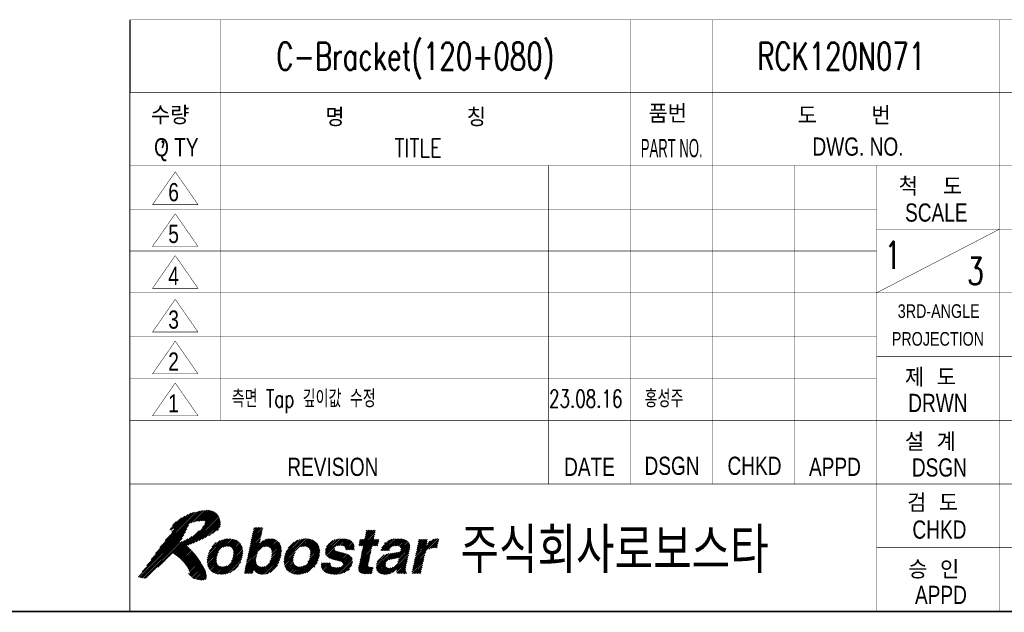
# Model space of a CAD drawing. Extents: x 2848 to 4001, y -7894 to -7084.
# Tile 3 of 5: x 3425 to 3749, y -7877 to -7682. Entities that reach past the tile are written whole.
import ezdxf
from ezdxf.enums import TextEntityAlignment as Align

# ---------------------------------------------------------------- set-up
doc = ezdxf.new("R2010")
doc.units = 0
doc.header["$LTSCALE"] = 3
doc.linetypes.add('CENTER', pattern=[2, 1.25, -0.25, 0.25, -0.25])
doc.layers.get('0').update_dxf_attribs({"linetype": 'CONTINUOUS'})
for name, color, linetype in [('1', 3, 'CENTER'), ('3', 4, 'CONTINUOUS'), ('TEXT', 4, 'CONTINUOUS')]:
    doc.layers.add(name, color=color, linetype=linetype)
doc.styles.add('GHS', font='romans.shx', dxfattribs={"width": 0.8, "bigfont": 'ghs.shx'})
doc.styles.add('HS', font='txt.shx', dxfattribs={"width": 0.8, "bigfont": 'hs.shx'})
doc.styles.add('ROMANS', font='ROMANS.shx', dxfattribs={"width": 0.8})
doc.styles.get("Standard").update_dxf_attribs({"font": 'Gulim.ttf'})
pattern_1 = [(45, (-230, -9.999999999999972), (-0.08838834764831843, 0.08838834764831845), [])]

# ---------------------------------------------------------------- blocks, each defined once
blk = doc.blocks.new('LOGO-ROBOSTAR')
at = {"linetype": 'Continuous'}
h = blk.add_hatch(dxfattribs=at)
h.set_pattern_fill('ANSI31', color=230, style=0)
h.set_pattern_definition(pattern_1)
h.paths.add_polyline_path([(9.533683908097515, 10.78514523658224), (9.126615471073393, 11.02378772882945), (8.679833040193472, 11.11579181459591), (8.209911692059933, 11.10189191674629), (7.733343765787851, 11.02279487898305), (7.26667675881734, 10.91926270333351), (6.826403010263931, 10.83200223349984), (6.331053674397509, 10.60731479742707), (5.819184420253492, 10.35386229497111), (5.325793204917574, 10.05620039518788), (4.885877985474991, 9.698802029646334), (4.534436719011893, 9.266222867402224), (4.306467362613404, 8.742963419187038), (4.380544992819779, 8.816268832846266), (4.457380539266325, 8.88295524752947), (4.53656031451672, 8.944953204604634), (4.617670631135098, 9.00422082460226), (4.700352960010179, 9.062688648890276), (4.784221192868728, 9.12234237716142), (4.814365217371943, 9.099341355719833), (4.828623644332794, 9.069417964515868), (4.832236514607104, 9.035109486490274), (4.830361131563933, 8.998815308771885), (4.828237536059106, 8.96307271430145), (4.831050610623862, 8.930308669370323), (4.146204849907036, 8.103788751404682), (3.489710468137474, 7.25501244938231), (2.850921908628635, 6.39219835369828), (2.219138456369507, 5.523537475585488), (1.583742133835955, 4.657193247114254), (0.9340046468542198, 3.801411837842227), (1.067101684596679, 3.74837710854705), (1.204114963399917, 3.706511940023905), (1.345016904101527, 3.676092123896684), (1.489835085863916, 3.657393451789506), (1.638541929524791, 3.650664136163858), (1.791165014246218, 3.656179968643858), (2.269277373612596, 4.155252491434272), (2.777561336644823, 4.599387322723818), (3.297070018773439, 5.018039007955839), (3.808746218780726, 5.440606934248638), (4.293615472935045, 5.896462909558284), (4.73270331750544, 6.415033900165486), (5.136710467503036, 6.135022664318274), (5.527589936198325, 5.809754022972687), (5.889042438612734, 5.445460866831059), (6.20482384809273, 5.048376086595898), (6.45869003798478, 4.624760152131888), (6.634369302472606, 4.180845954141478), (6.609079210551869, 4.144386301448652), (6.580396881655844, 4.136057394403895), (6.54887389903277, 4.145682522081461), (6.51500668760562, 4.163112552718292), (6.479319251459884, 4.178225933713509), (6.442335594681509, 4.180845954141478), (6.51111802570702, 4.077010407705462), (6.592890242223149, 3.979573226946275), (6.683542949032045, 3.886300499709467), (6.77888411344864, 3.794985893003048), (6.874721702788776, 3.703423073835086), (6.966918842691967, 3.609378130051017), (7.205423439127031, 3.57890315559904), (7.446410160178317, 3.517070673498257), (7.687672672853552, 3.454190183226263), (7.926949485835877, 3.420598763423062), (8.162089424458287, 3.446605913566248), (8.39083099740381, 3.56249355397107), (8.433882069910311, 3.705381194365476), (8.440087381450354, 3.848241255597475), (8.421857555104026, 3.991101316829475), (8.391520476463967, 4.133961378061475), (8.36145918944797, 4.276821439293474), (8.34400157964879, 4.419681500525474), (8.073780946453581, 4.926393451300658), (7.773250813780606, 5.432084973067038), (7.441749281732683, 5.925558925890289), (7.07864202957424, 6.395590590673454), (6.683267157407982, 6.831037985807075), (6.254962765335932, 7.220676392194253), (6.850424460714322, 7.449776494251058), (7.43703324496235, 7.698264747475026), (8.013768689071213, 7.968347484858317), (8.579582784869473, 8.262231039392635), (9.133427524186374, 8.58214932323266), (9.674227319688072, 8.930308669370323), (9.869736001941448, 9.209520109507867), (9.956306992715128, 9.530872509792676), (9.94999136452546, 9.871778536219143), (9.86678503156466, 10.20954053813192), (9.72268390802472, 10.52154360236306)])
h.paths.add_polyline_path([(8.203485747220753, 9.454919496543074), (7.806152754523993, 9.021182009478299), (7.387087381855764, 8.637804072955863), (6.946427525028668, 8.304399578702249), (6.48431107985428, 8.020582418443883), (6.000848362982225, 7.785938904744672), (5.496177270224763, 7.600082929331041), (5.696815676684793, 7.932191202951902), (5.877293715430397, 8.27108395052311), (6.044754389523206, 8.61414115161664), (6.206368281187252, 8.958742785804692), (6.369305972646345, 9.302323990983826), (6.540682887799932, 9.642264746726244), (6.795597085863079, 9.750816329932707), (7.062342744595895, 9.831512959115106), (7.338713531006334, 9.889346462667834), (7.622503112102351, 9.929198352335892), (7.911505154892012, 9.956032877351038), (8.203485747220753, 9.974814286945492), (8.27665326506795, 9.911244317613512), (8.297144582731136, 9.83167843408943), (8.282500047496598, 9.741191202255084), (8.250315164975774, 9.644857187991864), (8.218102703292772, 9.54772337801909)], flags=16)
h = blk.add_hatch(dxfattribs=at)
h.set_pattern_fill('ANSI31', color=5, style=0)
h.set_pattern_definition(pattern_1)
h.paths.add_polyline_path([(10.70265428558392, 7.167669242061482), (10.36169310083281, 7.116537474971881), (10.09210678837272, 6.978751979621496), (9.885566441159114, 6.777727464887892), (9.733798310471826, 6.536906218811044), (9.628501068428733, 6.279702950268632), (9.561373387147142, 6.029504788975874), (9.522100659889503, 5.779306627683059), (9.518018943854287, 5.522103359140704), (9.567385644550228, 5.281282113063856), (9.688458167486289, 5.080257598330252), (9.899466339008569, 4.942472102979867), (10.21869514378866, 4.891340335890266), (10.55962874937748, 4.942472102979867), (10.82924264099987, 5.080257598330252), (11.03578298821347, 5.281282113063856), (11.18755111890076, 5.522103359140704), (11.29284836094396, 5.779306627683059), (11.35997604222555, 6.029504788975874), (11.39924876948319, 6.279702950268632), (11.40330290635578, 6.536906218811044), (11.35393620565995, 6.777727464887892), (11.23289126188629, 6.978751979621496), (11.02185551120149, 7.116537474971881)], flags=16)
h.paths.add_polyline_path([(10.04243671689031, 4.062283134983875), (9.563083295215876, 4.114325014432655), (9.145148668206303, 4.272546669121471), (8.811744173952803, 4.540036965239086), (8.585953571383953, 4.919939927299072), (8.490888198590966, 5.415399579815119), (8.549686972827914, 6.029504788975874), (8.752035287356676, 6.643609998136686), (9.057777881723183, 7.13904207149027), (9.445099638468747, 7.518945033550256), (9.892268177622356, 7.786435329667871), (10.37746838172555, 7.944656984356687), (10.87891271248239, 7.996698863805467), (11.35826613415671, 7.944656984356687), (11.77620076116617, 7.786435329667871), (12.10960525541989, 7.518945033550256), (12.33539585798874, 7.13904207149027), (12.4304612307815, 6.643609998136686), (12.37166245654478, 6.029504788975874), (12.16931414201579, 5.415399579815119), (11.86357154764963, 4.919939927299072), (11.47624979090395, 4.540036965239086), (11.02908125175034, 4.272546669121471), (10.54388104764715, 4.114325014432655)])
h.paths.add_polyline_path([(14.23876347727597, 7.413537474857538), (14.25283436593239, 7.413537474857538), (14.36955765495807, 7.539712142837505), (14.51624294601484, 7.670906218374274), (14.69570055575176, 7.794709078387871), (14.91074080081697, 7.8985997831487), (15.16416848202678, 7.970084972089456), (15.45879115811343, 7.996698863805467), (15.84798553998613, 7.943884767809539), (16.18162721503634, 7.784890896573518), (16.44179248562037, 7.518945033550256), (16.61055517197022, 7.145274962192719), (16.66999295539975, 6.663108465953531), (16.60218186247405, 6.071645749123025), (16.45532282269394, 5.566643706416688), (16.23316163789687, 5.094791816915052), (15.93617818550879, 4.682317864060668), (15.56486337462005, 4.355284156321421), (15.11970259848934, 4.139890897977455), (14.60118125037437, 4.062283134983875), (14.39887706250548, 4.075162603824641), (14.20411025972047, 4.11614523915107), (14.02387491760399, 4.188761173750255), (13.86515683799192, 4.296485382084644), (13.73492803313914, 4.442875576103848), (13.64022118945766, 4.631379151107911), (13.62618339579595, 4.631379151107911), (13.52609861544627, 4.160658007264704), (12.56358584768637, 4.160658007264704), (13.63611189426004, 9.205135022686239), (14.61967583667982, 9.205135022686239)])
h.paths.add_polyline_path([(14.98297890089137, 7.146598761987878), (14.676226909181, 7.099079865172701), (14.42661618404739, 6.967830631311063), (14.22838819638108, 6.769839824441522), (14.07577890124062, 6.52206862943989), (13.96306286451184, 6.241533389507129), (13.88443467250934, 5.945195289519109), (13.84764406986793, 5.672851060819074), (13.85966858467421, 5.419839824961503), (13.92701689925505, 5.199620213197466), (14.05633559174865, 5.025623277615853), (14.25415816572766, 4.91136280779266), (14.5270622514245, 4.870297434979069), (14.81774662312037, 4.923332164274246), (15.05900913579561, 5.065171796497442), (15.25313058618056, 5.269864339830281), (15.40240004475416, 5.511430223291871), (15.50910658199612, 5.763917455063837), (15.57553375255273, 6.001401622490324), (15.61863170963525, 6.291148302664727), (15.61662670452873, 6.560596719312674), (15.56078993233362, 6.795295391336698), (15.44238707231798, 6.980847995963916), (15.25269483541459, 7.102747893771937)], flags=16)
h.paths.add_polyline_path([(31.76135805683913, 7.898351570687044), (32.70280034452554, 7.898351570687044), (32.56540095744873, 7.251978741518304), (32.57943875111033, 7.251978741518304), (32.72442240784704, 7.438882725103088), (32.88013435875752, 7.613679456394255), (33.05418645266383, 7.766605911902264), (33.25432843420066, 7.887926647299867), (33.48822731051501, 7.967878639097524), (33.76352250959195, 7.996698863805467), (33.79501791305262, 7.996147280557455), (33.82632026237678, 7.994630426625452), (33.85742955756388, 7.992313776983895), (33.88842853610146, 7.989417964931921), (33.91934477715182, 7.986136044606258), (33.95023343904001, 7.98263349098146), (33.73812210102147, 6.985012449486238), (33.69562261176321, 6.990914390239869), (33.65019973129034, 6.994885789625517), (33.60284630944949, 6.997285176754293), (33.55469309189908, 6.998526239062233), (33.50676050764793, 6.998967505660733), (33.46009656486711, 6.999022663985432), (33.11913538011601, 6.961735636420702), (32.85517521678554, 6.859830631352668), (32.6579566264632, 6.70836587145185), (32.51719258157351, 6.522344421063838), (32.42265121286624, 6.316796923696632), (32.36404549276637, 6.106754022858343), (31.950275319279, 4.160658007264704), (30.96669207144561, 4.160658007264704)])
h.paths.add_polyline_path([(26.76806796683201, 7.898351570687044), (27.37927736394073, 7.898351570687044), (27.22990862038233, 7.195799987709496), (26.61869922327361, 7.195799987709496), (26.18697501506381, 5.165339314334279), (26.16852455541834, 5.067350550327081), (26.16640095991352, 4.990211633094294), (26.19105673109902, 4.932626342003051), (26.25297195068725, 4.893160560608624), (26.36254396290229, 4.870490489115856), (26.53025284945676, 4.863237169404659), (26.56254804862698, 4.86378875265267), (26.59600157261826, 4.86533318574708), (26.63042036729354, 4.867649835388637), (26.66552864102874, 4.870545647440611), (26.70113333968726, 4.873827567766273), (26.7369586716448, 4.87727496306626), (26.5786267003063, 4.132554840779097), (26.50060524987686, 4.129079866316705), (26.42263895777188, 4.125797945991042), (26.34472782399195, 4.122902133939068), (26.26695458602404, 4.120585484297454), (26.18934682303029, 4.119068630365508), (26.11193211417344, 4.11848946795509), (25.98550923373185, 4.11848946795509), (25.62146429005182, 4.144689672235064), (25.36883916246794, 4.220256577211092), (25.21161035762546, 4.340694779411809), (25.13380954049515, 4.501536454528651), (25.11949595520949, 4.698286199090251), (25.1526185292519, 4.926476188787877), (25.63506081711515, 7.195799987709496), (25.12923139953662, 7.195799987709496), (25.27860014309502, 7.898351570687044), (25.78442956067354, 7.898351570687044), (25.99954702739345, 8.910037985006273), (26.9831578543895, 8.910037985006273)])
h.paths.add_polyline_path([(18.48547460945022, 4.062283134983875), (18.00615152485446, 4.114325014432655), (17.58822792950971, 4.272546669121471), (17.25481516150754, 4.540036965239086), (17.02902124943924, 4.919939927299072), (16.93395780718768, 5.415399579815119), (16.99273479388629, 6.029504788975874), (17.19509248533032, 6.643609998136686), (17.50082680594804, 7.13904207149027), (17.8881623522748, 7.518945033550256), (18.33531985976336, 7.786435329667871), (18.82052282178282, 7.944656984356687), (19.3219919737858, 7.996698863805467), (19.80135091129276, 7.944656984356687), (20.21928553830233, 7.786435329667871), (20.55269003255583, 7.518945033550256), (20.77848063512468, 7.13904207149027), (20.87351842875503, 6.643609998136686), (20.81474723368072, 6.029504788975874), (20.61239891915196, 5.415399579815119), (20.30665632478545, 4.919939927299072), (19.91930698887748, 4.540036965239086), (19.47216051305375, 4.272546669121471), (18.98695203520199, 4.114325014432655)])
h.paths.add_polyline_path([(19.14573630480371, 7.167669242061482), (18.80478890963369, 7.116537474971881), (18.5351888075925, 6.978751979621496), (18.32864570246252, 6.777727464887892), (18.17687205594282, 6.536906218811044), (18.07157757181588, 6.279702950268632), (18.0044774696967, 6.029504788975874), (17.96519922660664, 5.779306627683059), (17.96111751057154, 5.522103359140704), (18.01048145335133, 5.281282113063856), (18.13154294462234, 5.080257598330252), (18.342553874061, 4.942472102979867), (18.66176061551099, 4.891340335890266), (19.00271076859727, 4.942472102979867), (19.27231362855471, 5.080257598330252), (19.47885397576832, 5.281282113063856), (19.63063038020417, 5.522103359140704), (19.7359331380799, 5.779306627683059), (19.80303324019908, 6.029504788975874), (19.84230596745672, 6.279702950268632), (19.84638768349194, 6.536906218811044), (19.79702098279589, 6.777727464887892), (19.67594845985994, 6.978751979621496), (19.46494028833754, 7.116537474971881)], flags=16)
h.paths.add_polyline_path([(23.70217522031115, 6.760187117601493), (23.70107205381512, 6.879549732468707), (23.68055315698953, 6.993837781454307), (23.62771148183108, 7.095660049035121), (23.52966755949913, 7.177542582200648), (23.37348676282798, 7.232121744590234), (23.14628962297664, 7.251978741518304), (22.91277685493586, 7.236120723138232), (22.73985550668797, 7.193152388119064), (22.61803834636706, 7.129885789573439), (22.53783814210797, 7.053160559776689), (22.48982282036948, 6.969788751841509), (22.46444999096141, 6.886637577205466), (22.59029370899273, 6.66338425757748), (22.99548676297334, 6.531445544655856), (23.53339074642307, 6.412413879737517), (24.05736725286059, 6.227771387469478), (24.42075029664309, 5.899138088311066), (24.47690147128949, 5.348023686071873), (24.2954857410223, 4.874654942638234), (24.00827634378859, 4.530687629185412), (23.65355315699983, 4.296788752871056), (23.26951332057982, 4.153625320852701), (22.89443671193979, 4.081891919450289), (22.566520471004, 4.062283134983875), (22.14569003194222, 4.088759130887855), (21.75274212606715, 4.175743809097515), (21.41685550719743, 4.334544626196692), (21.1671261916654, 4.576469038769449), (21.0327329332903, 4.912879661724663), (21.04277174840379, 5.35502879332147), (22.05448574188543, 5.35502879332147), (22.03995152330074, 5.204667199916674), (22.06830290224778, 5.072452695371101), (22.14668288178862, 4.962466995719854), (22.28215172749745, 4.878846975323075), (22.4818800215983, 4.82564677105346), (22.75295560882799, 4.807030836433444), (22.97891168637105, 4.82589498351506), (23.1545633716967, 4.875978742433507), (23.28517828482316, 4.947546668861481), (23.37610678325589, 5.030808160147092), (23.43275438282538, 5.116027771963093), (23.46038870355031, 5.193414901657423), (23.3386267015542, 5.428472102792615), (22.93792905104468, 5.563196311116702), (22.40460320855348, 5.679966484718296), (21.88498420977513, 5.86113400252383), (21.52535193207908, 6.189077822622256), (21.47204141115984, 6.746121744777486), (21.5631078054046, 7.029028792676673), (21.72521812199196, 7.313893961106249), (21.9665909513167, 7.57691643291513), (22.29547246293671, 7.794240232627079), (22.7200260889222, 7.94211970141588), (23.24847041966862, 7.996698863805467), (23.61728655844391, 7.978275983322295), (23.97300259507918, 7.91032092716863), (24.28563998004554, 7.773638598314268), (24.52513742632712, 7.549144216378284), (24.66151638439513, 7.21769784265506), (24.66471556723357, 6.760187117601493)])
h.paths.add_polyline_path([(29.59057460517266, 5.980303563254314), (29.52728042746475, 5.942768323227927), (29.44879013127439, 5.90719120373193), (29.34997399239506, 5.873186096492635), (29.22561954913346, 5.840339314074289), (29.07062465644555, 5.80826474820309), (28.87977685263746, 5.776576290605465), (28.6959893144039, 5.741274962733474), (28.52668083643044, 5.693287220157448), (28.37676050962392, 5.624642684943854), (28.2512201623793, 5.52728824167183), (28.15494130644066, 5.393253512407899), (28.09286061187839, 5.21454054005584), (28.08102915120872, 5.061696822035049), (28.11177991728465, 4.944954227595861), (28.17479830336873, 4.860589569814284), (28.25974212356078, 4.804934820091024), (28.35624161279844, 4.774266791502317), (28.45392700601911, 4.76486229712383), (28.67511188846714, 4.787780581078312), (28.89428349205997, 4.85463247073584), (29.09839687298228, 4.962439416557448), (29.27426919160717, 5.108333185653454), (29.40885550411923, 5.28936280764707), (29.48897297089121, 5.502577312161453)], flags=16)
h.paths.add_polyline_path([(30.32156030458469, 4.891340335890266), (30.28816193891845, 4.697376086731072), (30.2795020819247, 4.552806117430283), (30.29174723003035, 4.44960489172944), (30.3210363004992, 4.379774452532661), (30.36350821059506, 4.33531684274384), (30.41535703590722, 4.30820652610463), (30.38397194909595, 4.160658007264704), (29.32311188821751, 4.160658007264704), (29.31511393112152, 4.239782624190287), (29.31017726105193, 4.306634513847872), (29.30852251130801, 4.368797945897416), (29.31039789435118, 4.433884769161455), (29.31610678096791, 4.509506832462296), (29.32586980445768, 4.603275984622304), (29.17901076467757, 4.482699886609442), (29.0092610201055, 4.359972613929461), (28.81165632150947, 4.245850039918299), (28.58128757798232, 4.151032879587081), (28.31316296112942, 4.086249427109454), (28.00242853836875, 4.062283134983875), (27.72870535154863, 4.08928313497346), (27.48107205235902, 4.172875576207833), (27.27673803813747, 4.316976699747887), (27.132940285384, 4.52547516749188), (27.06686061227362, 4.802259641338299), (27.09579115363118, 5.151273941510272), (27.20445305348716, 5.487105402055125), (27.36976255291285, 5.765379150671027), (27.58377685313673, 5.98821878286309), (27.83855315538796, 6.157775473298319), (28.12620381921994, 6.276200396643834), (28.43873088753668, 6.345672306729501), (29.35234580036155, 6.479155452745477), (29.43461444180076, 6.49368967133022), (29.51859299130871, 6.51817996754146), (29.5986828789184, 6.555549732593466), (29.66925795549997, 6.608722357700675), (29.72469207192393, 6.680648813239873), (29.75933149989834, 6.774224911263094), (29.76650208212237, 6.950428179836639), (29.71115070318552, 7.071390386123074), (29.61037644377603, 7.147481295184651), (29.48116806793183, 7.189015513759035), (29.34056949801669, 7.206335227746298), (29.20559707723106, 7.209837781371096), (28.98705979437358, 7.186450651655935), (28.81824774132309, 7.123432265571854), (28.69168696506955, 7.031538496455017), (28.59993109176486, 6.921525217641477), (28.53547858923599, 6.80406556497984), (28.49085550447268, 6.689942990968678), (27.54238053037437, 6.689942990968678), (27.75722220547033, 7.184354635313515), (28.03590964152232, 7.537698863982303), (28.3636328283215, 7.772756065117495), (28.72552659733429, 7.912389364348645), (29.10672578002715, 7.979434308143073), (29.49236520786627, 7.996698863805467), (29.78219462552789, 7.98045473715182), (30.09654191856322, 7.920718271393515), (30.39301791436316, 7.800859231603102), (30.62928859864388, 7.604302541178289), (30.76299237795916, 7.31444554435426), (30.75176765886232, 6.914740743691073)])
at = {"color": 230, "const_width": 0.0097293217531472}
for points in [[(9.533683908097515, 10.78514523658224), (9.126615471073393, 11.02378772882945), (8.679833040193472, 11.11579181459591), (8.209911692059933, 11.10189191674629), (7.733343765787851, 11.02279487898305), (7.26667675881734, 10.91926270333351), (6.826403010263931, 10.83200223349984), (6.331053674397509, 10.60731479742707), (5.819184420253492, 10.35386229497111), (5.325793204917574, 10.05620039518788), (4.885877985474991, 9.698802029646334), (4.534436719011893, 9.266222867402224), (4.306467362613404, 8.742963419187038), (4.380544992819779, 8.816268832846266), (4.457380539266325, 8.88295524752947), (4.53656031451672, 8.944953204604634), (4.617670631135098, 9.00422082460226), (4.700352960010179, 9.062688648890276), (4.784221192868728, 9.12234237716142), (4.814365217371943, 9.099341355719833), (4.828623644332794, 9.069417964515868), (4.832236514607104, 9.035109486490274), (4.830361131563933, 8.998815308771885), (4.828237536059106, 8.96307271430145), (4.831050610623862, 8.930308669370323), (4.146204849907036, 8.103788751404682), (3.489710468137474, 7.25501244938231), (2.850921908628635, 6.39219835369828), (2.219138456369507, 5.523537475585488), (1.583742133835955, 4.657193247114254), (0.9340046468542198, 3.801411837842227), (1.067101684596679, 3.74837710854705), (1.204114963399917, 3.706511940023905), (1.345016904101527, 3.676092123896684), (1.489835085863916, 3.657393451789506), (1.638541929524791, 3.650664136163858), (1.791165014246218, 3.656179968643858), (2.269277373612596, 4.155252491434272), (2.777561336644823, 4.599387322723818), (3.297070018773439, 5.018039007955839), (3.808746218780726, 5.440606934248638), (4.293615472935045, 5.896462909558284), (4.73270331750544, 6.415033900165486), (5.136710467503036, 6.135022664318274), (5.527589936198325, 5.809754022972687), (5.889042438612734, 5.445460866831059), (6.20482384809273, 5.048376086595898), (6.45869003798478, 4.624760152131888), (6.634369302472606, 4.180845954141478), (6.609079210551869, 4.144386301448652), (6.580396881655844, 4.136057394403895), (6.54887389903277, 4.145682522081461), (6.51500668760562, 4.163112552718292), (6.479319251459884, 4.178225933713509), (6.442335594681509, 4.180845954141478), (6.51111802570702, 4.077010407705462), (6.592890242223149, 3.979573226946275), (6.683542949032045, 3.886300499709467), (6.77888411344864, 3.794985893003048), (6.874721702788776, 3.703423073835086), (6.966918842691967, 3.609378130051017), (7.205423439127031, 3.57890315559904), (7.446410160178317, 3.517070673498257), (7.687672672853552, 3.454190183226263), (7.926949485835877, 3.420598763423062), (8.162089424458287, 3.446605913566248), (8.39083099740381, 3.56249355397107), (8.433882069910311, 3.705381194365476), (8.440087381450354, 3.848241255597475), (8.421857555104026, 3.991101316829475), (8.391520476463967, 4.133961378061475), (8.36145918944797, 4.276821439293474), (8.34400157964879, 4.419681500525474), (8.073780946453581, 4.926393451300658), (7.773250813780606, 5.432084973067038), (7.441749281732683, 5.925558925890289), (7.07864202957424, 6.395590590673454), (6.683267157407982, 6.831037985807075), (6.254962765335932, 7.220676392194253), (6.850424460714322, 7.449776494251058), (7.43703324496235, 7.698264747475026), (8.013768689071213, 7.968347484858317), (8.579582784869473, 8.262231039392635), (9.133427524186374, 8.58214932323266), (9.674227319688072, 8.930308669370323), (9.869736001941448, 9.209520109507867), (9.956306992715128, 9.530872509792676), (9.94999136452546, 9.871778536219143), (9.86678503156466, 10.20954053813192), (9.72268390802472, 10.52154360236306)], [(8.203485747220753, 9.454919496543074), (7.806152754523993, 9.021182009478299), (7.387087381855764, 8.637804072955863), (6.946427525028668, 8.304399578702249), (6.48431107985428, 8.020582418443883), (6.000848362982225, 7.785938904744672), (5.496177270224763, 7.600082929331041), (5.696815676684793, 7.932191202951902), (5.877293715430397, 8.27108395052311), (6.044754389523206, 8.61414115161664), (6.206368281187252, 8.958742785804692), (6.369305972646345, 9.302323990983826), (6.540682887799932, 9.642264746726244), (6.795597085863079, 9.750816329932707), (7.062342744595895, 9.831512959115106), (7.338713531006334, 9.889346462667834), (7.622503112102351, 9.929198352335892), (7.911505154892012, 9.956032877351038), (8.203485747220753, 9.974814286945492), (8.27665326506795, 9.911244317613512), (8.297144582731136, 9.83167843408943), (8.282500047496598, 9.741191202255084), (8.250315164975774, 9.644857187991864), (8.218102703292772, 9.54772337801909)]]:
    blk.add_lwpolyline(points, close=True, dxfattribs=at)
at = {"color": 5, "const_width": 0.0097293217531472}
for points in [[(14.23876347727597, 7.413537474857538), (14.25283436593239, 7.413537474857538), (14.36955765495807, 7.539712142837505), (14.51624294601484, 7.670906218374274), (14.69570055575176, 7.794709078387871), (14.91074080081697, 7.8985997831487), (15.16416848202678, 7.970084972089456), (15.45879115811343, 7.996698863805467), (15.84798553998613, 7.943884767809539), (16.18162721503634, 7.784890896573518), (16.44179248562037, 7.518945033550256), (16.61055517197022, 7.145274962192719), (16.66999295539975, 6.663108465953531), (16.60218186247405, 6.071645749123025), (16.45532282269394, 5.566643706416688), (16.23316163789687, 5.094791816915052), (15.93617818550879, 4.682317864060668), (15.56486337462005, 4.355284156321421), (15.11970259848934, 4.139890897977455), (14.60118125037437, 4.062283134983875), (14.39887706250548, 4.075162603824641), (14.20411025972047, 4.11614523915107), (14.02387491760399, 4.188761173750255), (13.86515683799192, 4.296485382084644), (13.73492803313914, 4.442875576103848), (13.64022118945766, 4.631379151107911), (13.62618339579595, 4.631379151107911), (13.52609861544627, 4.160658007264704), (12.56358584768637, 4.160658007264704), (13.63611189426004, 9.205135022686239), (14.61967583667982, 9.205135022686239)], [(26.76806796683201, 7.898351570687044), (27.37927736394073, 7.898351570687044), (27.22990862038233, 7.195799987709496), (26.61869922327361, 7.195799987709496), (26.18697501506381, 5.165339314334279), (26.16852455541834, 5.067350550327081), (26.16640095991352, 4.990211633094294), (26.19105673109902, 4.932626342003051), (26.25297195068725, 4.893160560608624), (26.36254396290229, 4.870490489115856), (26.53025284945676, 4.863237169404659), (26.56254804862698, 4.86378875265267), (26.59600157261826, 4.86533318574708), (26.63042036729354, 4.867649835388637), (26.66552864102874, 4.870545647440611), (26.70113333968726, 4.873827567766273), (26.7369586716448, 4.87727496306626), (26.5786267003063, 4.132554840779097), (26.50060524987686, 4.129079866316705), (26.42263895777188, 4.125797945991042), (26.34472782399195, 4.122902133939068), (26.26695458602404, 4.120585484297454), (26.18934682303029, 4.119068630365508), (26.11193211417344, 4.11848946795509), (25.98550923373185, 4.11848946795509), (25.62146429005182, 4.144689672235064), (25.36883916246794, 4.220256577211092), (25.21161035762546, 4.340694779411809), (25.13380954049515, 4.501536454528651), (25.11949595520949, 4.698286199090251), (25.1526185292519, 4.926476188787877), (25.63506081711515, 7.195799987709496), (25.12923139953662, 7.195799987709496), (25.27860014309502, 7.898351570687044), (25.78442956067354, 7.898351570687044), (25.99954702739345, 8.910037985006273), (26.9831578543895, 8.910037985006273)], [(10.04243671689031, 4.062283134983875), (9.563083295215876, 4.114325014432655), (9.145148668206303, 4.272546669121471), (8.811744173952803, 4.540036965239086), (8.585953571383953, 4.919939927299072), (8.490888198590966, 5.415399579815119), (8.549686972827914, 6.029504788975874), (8.752035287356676, 6.643609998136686), (9.057777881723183, 7.13904207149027), (9.445099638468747, 7.518945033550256), (9.892268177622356, 7.786435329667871), (10.37746838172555, 7.944656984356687), (10.87891271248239, 7.996698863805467), (11.35826613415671, 7.944656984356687), (11.77620076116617, 7.786435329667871), (12.10960525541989, 7.518945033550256), (12.33539585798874, 7.13904207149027), (12.4304612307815, 6.643609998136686), (12.37166245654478, 6.029504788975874), (12.16931414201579, 5.415399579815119), (11.86357154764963, 4.919939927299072), (11.47624979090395, 4.540036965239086), (11.02908125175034, 4.272546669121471), (10.54388104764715, 4.114325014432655)], [(18.48547460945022, 4.062283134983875), (18.00615152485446, 4.114325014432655), (17.58822792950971, 4.272546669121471), (17.25481516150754, 4.540036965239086), (17.02902124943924, 4.919939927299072), (16.93395780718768, 5.415399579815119), (16.99273479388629, 6.029504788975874), (17.19509248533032, 6.643609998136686), (17.50082680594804, 7.13904207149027), (17.8881623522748, 7.518945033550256), (18.33531985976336, 7.786435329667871), (18.82052282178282, 7.944656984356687), (19.3219919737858, 7.996698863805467), (19.80135091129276, 7.944656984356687), (20.21928553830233, 7.786435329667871), (20.55269003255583, 7.518945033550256), (20.77848063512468, 7.13904207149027), (20.87351842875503, 6.643609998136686), (20.81474723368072, 6.029504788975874), (20.61239891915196, 5.415399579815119), (20.30665632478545, 4.919939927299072), (19.91930698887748, 4.540036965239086), (19.47216051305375, 4.272546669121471), (18.98695203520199, 4.114325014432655)], [(23.70217522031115, 6.760187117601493), (23.70107205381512, 6.879549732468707), (23.68055315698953, 6.993837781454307), (23.62771148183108, 7.095660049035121), (23.52966755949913, 7.177542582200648), (23.37348676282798, 7.232121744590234), (23.14628962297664, 7.251978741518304), (22.91277685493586, 7.236120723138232), (22.73985550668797, 7.193152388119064), (22.61803834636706, 7.129885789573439), (22.53783814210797, 7.053160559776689), (22.48982282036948, 6.969788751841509), (22.46444999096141, 6.886637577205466), (22.59029370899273, 6.66338425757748), (22.99548676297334, 6.531445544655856), (23.53339074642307, 6.412413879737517), (24.05736725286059, 6.227771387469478), (24.42075029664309, 5.899138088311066), (24.47690147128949, 5.348023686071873), (24.2954857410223, 4.874654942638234), (24.00827634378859, 4.530687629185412), (23.65355315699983, 4.296788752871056), (23.26951332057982, 4.153625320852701), (22.89443671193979, 4.081891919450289), (22.566520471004, 4.062283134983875), (22.14569003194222, 4.088759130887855), (21.75274212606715, 4.175743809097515), (21.41685550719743, 4.334544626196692), (21.1671261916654, 4.576469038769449), (21.0327329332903, 4.912879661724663), (21.04277174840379, 5.35502879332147), (22.05448574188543, 5.35502879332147), (22.03995152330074, 5.204667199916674), (22.06830290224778, 5.072452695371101), (22.14668288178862, 4.962466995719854), (22.28215172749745, 4.878846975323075), (22.4818800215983, 4.82564677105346), (22.75295560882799, 4.807030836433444), (22.97891168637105, 4.82589498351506), (23.1545633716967, 4.875978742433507), (23.28517828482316, 4.947546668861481), (23.37610678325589, 5.030808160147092), (23.43275438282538, 5.116027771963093), (23.46038870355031, 5.193414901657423), (23.3386267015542, 5.428472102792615), (22.93792905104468, 5.563196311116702), (22.40460320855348, 5.679966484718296), (21.88498420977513, 5.86113400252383), (21.52535193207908, 6.189077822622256), (21.47204141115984, 6.746121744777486), (21.5631078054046, 7.029028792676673), (21.72521812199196, 7.313893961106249), (21.9665909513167, 7.57691643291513), (22.29547246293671, 7.794240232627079), (22.7200260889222, 7.94211970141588), (23.24847041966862, 7.996698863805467), (23.61728655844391, 7.978275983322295), (23.97300259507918, 7.91032092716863), (24.28563998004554, 7.773638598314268), (24.52513742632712, 7.549144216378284), (24.66151638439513, 7.21769784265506), (24.66471556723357, 6.760187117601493)], [(30.32156030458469, 4.891340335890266), (30.28816193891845, 4.697376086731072), (30.2795020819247, 4.552806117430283), (30.29174723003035, 4.44960489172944), (30.3210363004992, 4.379774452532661), (30.36350821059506, 4.33531684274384), (30.41535703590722, 4.30820652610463), (30.38397194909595, 4.160658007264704), (29.32311188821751, 4.160658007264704), (29.31511393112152, 4.239782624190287), (29.31017726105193, 4.306634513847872), (29.30852251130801, 4.368797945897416), (29.31039789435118, 4.433884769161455), (29.31610678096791, 4.509506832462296), (29.32586980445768, 4.603275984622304), (29.17901076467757, 4.482699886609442), (29.0092610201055, 4.359972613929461), (28.81165632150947, 4.245850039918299), (28.58128757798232, 4.151032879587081), (28.31316296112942, 4.086249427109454), (28.00242853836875, 4.062283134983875), (27.72870535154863, 4.08928313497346), (27.48107205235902, 4.172875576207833), (27.27673803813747, 4.316976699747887), (27.132940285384, 4.52547516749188), (27.06686061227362, 4.802259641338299), (27.09579115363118, 5.151273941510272), (27.20445305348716, 5.487105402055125), (27.36976255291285, 5.765379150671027), (27.58377685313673, 5.98821878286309), (27.83855315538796, 6.157775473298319), (28.12620381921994, 6.276200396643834), (28.43873088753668, 6.345672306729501), (29.35234580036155, 6.479155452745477), (29.43461444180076, 6.49368967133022), (29.51859299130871, 6.51817996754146), (29.5986828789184, 6.555549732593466), (29.66925795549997, 6.608722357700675), (29.72469207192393, 6.680648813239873), (29.75933149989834, 6.774224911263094), (29.76650208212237, 6.950428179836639), (29.71115070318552, 7.071390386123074), (29.61037644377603, 7.147481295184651), (29.48116806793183, 7.189015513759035), (29.34056949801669, 7.206335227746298), (29.20559707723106, 7.209837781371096), (28.98705979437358, 7.186450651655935), (28.81824774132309, 7.123432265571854), (28.69168696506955, 7.031538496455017), (28.59993109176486, 6.921525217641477), (28.53547858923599, 6.80406556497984), (28.49085550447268, 6.689942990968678), (27.54238053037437, 6.689942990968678), (27.75722220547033, 7.184354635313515), (28.03590964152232, 7.537698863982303), (28.3636328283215, 7.772756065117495), (28.72552659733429, 7.912389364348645), (29.10672578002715, 7.979434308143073), (29.49236520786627, 7.996698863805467), (29.78219462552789, 7.98045473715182), (30.09654191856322, 7.920718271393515), (30.39301791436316, 7.800859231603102), (30.62928859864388, 7.604302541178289), (30.76299237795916, 7.31444554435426), (30.75176765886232, 6.914740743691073)], [(31.76135805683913, 7.898351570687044), (32.70280034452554, 7.898351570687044), (32.56540095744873, 7.251978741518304), (32.57943875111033, 7.251978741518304), (32.72442240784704, 7.438882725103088), (32.88013435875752, 7.613679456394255), (33.05418645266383, 7.766605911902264), (33.25432843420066, 7.887926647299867), (33.48822731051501, 7.967878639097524), (33.76352250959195, 7.996698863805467), (33.79501791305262, 7.996147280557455), (33.82632026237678, 7.994630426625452), (33.85742955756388, 7.992313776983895), (33.88842853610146, 7.989417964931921), (33.91934477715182, 7.986136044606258), (33.95023343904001, 7.98263349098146), (33.73812210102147, 6.985012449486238), (33.69562261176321, 6.990914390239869), (33.65019973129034, 6.994885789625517), (33.60284630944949, 6.997285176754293), (33.55469309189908, 6.998526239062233), (33.50676050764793, 6.998967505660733), (33.46009656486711, 6.999022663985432), (33.11913538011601, 6.961735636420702), (32.85517521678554, 6.859830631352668), (32.6579566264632, 6.70836587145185), (32.51719258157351, 6.522344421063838), (32.42265121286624, 6.316796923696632), (32.36404549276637, 6.106754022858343), (31.950275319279, 4.160658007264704), (30.96669207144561, 4.160658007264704)], [(10.70265428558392, 7.167669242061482), (10.36169310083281, 7.116537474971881), (10.09210678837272, 6.978751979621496), (9.885566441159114, 6.777727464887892), (9.733798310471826, 6.536906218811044), (9.628501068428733, 6.279702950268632), (9.561373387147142, 6.029504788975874), (9.522100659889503, 5.779306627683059), (9.518018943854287, 5.522103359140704), (9.567385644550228, 5.281282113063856), (9.688458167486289, 5.080257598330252), (9.899466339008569, 4.942472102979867), (10.21869514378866, 4.891340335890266), (10.55962874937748, 4.942472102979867), (10.82924264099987, 5.080257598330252), (11.03578298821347, 5.281282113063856), (11.18755111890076, 5.522103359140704), (11.29284836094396, 5.779306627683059), (11.35997604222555, 6.029504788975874), (11.39924876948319, 6.279702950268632), (11.40330290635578, 6.536906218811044), (11.35393620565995, 6.777727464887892), (11.23289126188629, 6.978751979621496), (11.02185551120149, 7.116537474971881)], [(14.98297890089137, 7.146598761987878), (14.676226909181, 7.099079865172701), (14.42661618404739, 6.967830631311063), (14.22838819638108, 6.769839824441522), (14.07577890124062, 6.52206862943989), (13.96306286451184, 6.241533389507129), (13.88443467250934, 5.945195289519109), (13.84764406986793, 5.672851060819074), (13.85966858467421, 5.419839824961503), (13.92701689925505, 5.199620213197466), (14.05633559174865, 5.025623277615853), (14.25415816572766, 4.91136280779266), (14.5270622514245, 4.870297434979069), (14.81774662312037, 4.923332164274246), (15.05900913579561, 5.065171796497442), (15.25313058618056, 5.269864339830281), (15.40240004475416, 5.511430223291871), (15.50910658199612, 5.763917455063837), (15.57553375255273, 6.001401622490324), (15.61863170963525, 6.291148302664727), (15.61662670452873, 6.560596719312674), (15.56078993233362, 6.795295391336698), (15.44238707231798, 6.980847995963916), (15.25269483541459, 7.102747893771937)], [(19.14573630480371, 7.167669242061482), (18.80478890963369, 7.116537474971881), (18.5351888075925, 6.978751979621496), (18.32864570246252, 6.777727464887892), (18.17687205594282, 6.536906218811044), (18.07157757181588, 6.279702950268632), (18.0044774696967, 6.029504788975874), (17.96519922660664, 5.779306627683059), (17.96111751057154, 5.522103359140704), (18.01048145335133, 5.281282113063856), (18.13154294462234, 5.080257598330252), (18.342553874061, 4.942472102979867), (18.66176061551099, 4.891340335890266), (19.00271076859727, 4.942472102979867), (19.27231362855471, 5.080257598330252), (19.47885397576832, 5.281282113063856), (19.63063038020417, 5.522103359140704), (19.7359331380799, 5.779306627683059), (19.80303324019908, 6.029504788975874), (19.84230596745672, 6.279702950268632), (19.84638768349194, 6.536906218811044), (19.79702098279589, 6.777727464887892), (19.67594845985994, 6.978751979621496), (19.46494028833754, 7.116537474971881)], [(29.59057460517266, 5.980303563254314), (29.52728042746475, 5.942768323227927), (29.44879013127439, 5.90719120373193), (29.34997399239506, 5.873186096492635), (29.22561954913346, 5.840339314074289), (29.07062465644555, 5.80826474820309), (28.87977685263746, 5.776576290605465), (28.6959893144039, 5.741274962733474), (28.52668083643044, 5.693287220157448), (28.37676050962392, 5.624642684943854), (28.2512201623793, 5.52728824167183), (28.15494130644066, 5.393253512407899), (28.09286061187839, 5.21454054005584), (28.08102915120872, 5.061696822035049), (28.11177991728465, 4.944954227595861), (28.17479830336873, 4.860589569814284), (28.25974212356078, 4.804934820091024), (28.35624161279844, 4.774266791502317), (28.45392700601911, 4.76486229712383), (28.67511188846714, 4.787780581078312), (28.89428349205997, 4.85463247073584), (29.09839687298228, 4.962439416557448), (29.27426919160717, 5.108333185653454), (29.40885550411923, 5.28936280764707), (29.48897297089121, 5.502577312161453)]]:
    blk.add_lwpolyline(points, close=True, dxfattribs=at)
at = {"style": 'GHS', "width": 0.8}
blk.add_text('주식회사로보스타', height=5, dxfattribs=at).set_placement((36.31699999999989, 4.192000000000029))
blk = doc.blocks.new('A3-DJ')
for points, const_width in [([(229.9999999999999, 67), (410.0000000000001, 67)], 0.1), ([(229.9999999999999, 67), (229.9999999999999, 10)], 0.1), ([(30, 10), (410.0000000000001, 10)], 0.2)]:
    blk.add_lwpolyline(points, dxfattribs=dict(const_width=const_width))
at = {"layer": '3'}
blk.add_line((229.9999999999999, 75), (229.9999999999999, 67), dxfattribs=at)
at = {"layer": '3', "const_width": 0.05}
for points in [[(229.9999999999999, 75), (410.0000000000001, 75)], [(239.9999999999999, 75), (239.9999999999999, 31)], [(284.9999999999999, 75), (284.9999999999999, 24)], [(293.9999999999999, 75), (293.9999999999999, 24)], [(325.4999999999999, 75), (325.4999999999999, 10)], [(229.9999999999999, 59), (410.0000000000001, 59)], [(275.9999999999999, 59), (275.9999999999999, 24)], [(302.9999999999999, 59), (302.9999999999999, 24)], [(311.9999999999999, 59), (311.9999999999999, 10)], [(234.9999999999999, 58.29999999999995), (232.4999999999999, 54.69999999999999)], [(237.4999999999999, 54.69999999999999), (234.9999999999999, 58.29999999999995)], [(229.9999999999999, 54.19999999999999), (311.9999999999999, 54.19999999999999)], [(232.4999999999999, 54.69999999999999), (237.4999999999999, 54.69999999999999)], [(234.9999999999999, 53.69999999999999), (232.4999999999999, 50.09999999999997)], [(237.4999999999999, 50.09999999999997), (234.9999999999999, 53.69999999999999)], [(311.9999999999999, 52), (410.0000000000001, 52)], [(325.4999999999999, 52), (311.9999999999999, 45)], [(232.4999999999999, 50.09999999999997), (237.4999999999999, 50.09999999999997)], [(229.9999999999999, 49.59999999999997), (311.9999999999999, 49.59999999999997)], [(234.9999999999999, 49.09999999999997), (232.4999999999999, 45.5)], [(237.4999999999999, 45.5), (234.9999999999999, 49.09999999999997)], [(232.4999999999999, 45.5), (237.4999999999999, 45.5)], [(229.9999999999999, 45), (410.0000000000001, 45)], [(234.9999999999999, 44.29999999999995), (232.4999999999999, 40.69999999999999)], [(237.4999999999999, 40.69999999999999), (234.9999999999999, 44.29999999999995)], [(229.9999999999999, 40.19999999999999), (311.9999999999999, 40.19999999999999)], [(232.4999999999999, 40.69999999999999), (237.4999999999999, 40.69999999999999)], [(234.9999999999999, 39.69999999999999), (232.4999999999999, 36.09999999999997)], [(237.4999999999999, 36.09999999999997), (234.9999999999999, 39.69999999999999)], [(311.9999999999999, 38), (352.4999999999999, 38)], [(232.4999999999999, 36.09999999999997), (237.4999999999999, 36.09999999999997)], [(229.9999999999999, 35.59999999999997), (311.9999999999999, 35.59999999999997)], [(234.9999999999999, 35.09999999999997), (232.4999999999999, 31.5)], [(237.4999999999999, 31.5), (234.9999999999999, 35.09999999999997)], [(232.4999999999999, 31.5), (237.4999999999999, 31.5)], [(229.9999999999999, 31), (410.0000000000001, 31)], [(229.9999999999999, 24), (352.4999999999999, 24)], [(311.9999999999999, 17), (410.0000000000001, 17)]]:
    blk.add_lwpolyline(points, dxfattribs=at)
blk.add_blockref('LOGO-ROBOSTAR', (229.9999999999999, 10))
at = {"style": 'GHS'}
for s, p in [('수량', (232.3162004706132, 63.51346692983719)), ('명         칭', (251.4696806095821, 63.29776432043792)), ('품번', (286.9616673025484, 63.6822505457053)), ('도    번', (303.3507258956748, 63.47978149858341)), ('척  도', (314.4343709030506, 55.6801488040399)), ('제 도', (315.1217826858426, 34.6998704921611)), ('설 계', (315.1217762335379, 27.62512242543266)), ('검 도', (315.3658282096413, 20.91630733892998)), ('승 인', (315.4878541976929, 13.5976069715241))]:
    blk.add_text(s, height=2, dxfattribs=at).set_placement(p)
at = {"layer": '1', "color": 2, "linetype": 'Continuous', "style": 'ROMANS'}
blk.add_text(',', height=2, dxfattribs=at).set_placement((233.6329999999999, 62.23430000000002), align=Align.MIDDLE)
at = {"layer": '3'}
for s, height, width, p in [('Q TY', 2, 0.8, (235.1174, 60.74919999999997)), ('PART NO.', 2, 0.55, (289.5169999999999, 60.91419999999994)), ('DWG. NO.', 2, 0.8, (309.9691999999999, 61.07919999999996)), ('6', 2, 0.8, (234.8166999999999, 56.07179999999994)), ('SCALE', 2, 0.8, (318.5692999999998, 53.83240000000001)), ('5', 2, 0.8, (234.8166999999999, 51.47179999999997)), ('4', 2, 0.8, (234.8166999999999, 46.87179999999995)), ('3', 2, 0.8, (234.8166999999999, 42.07179999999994)), ('3RD-ANGLE', 1.5, 0.8, (318.8296, 42.99989999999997)), ('PROJECTION', 1.5, 0.8, (318.7472999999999, 39.94729999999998)), ('2', 2, 0.8, (234.8166999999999, 37.47179999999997)), ('1', 2, 0.8, (234.8166999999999, 32.87179999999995)), ('DRWN', 2, 0.8, (318.7453, 32.91139999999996)), ('REVISION', 2, 0.8, (252.3028999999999, 25.8895)), ('DATE', 2, 0.8, (280.4926, 25.8895)), ('DSGN', 2, 0.8, (289.5493999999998, 26.00279999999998)), ('CHKD', 2, 0.8, (298.6062999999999, 26.00279999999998)), ('APPD', 2, 0.8, (307.4367999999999, 25.8895)), ('DSGN', 2, 0.8, (318.9101999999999, 25.81619999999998)), ('CHKD', 2, 0.8, (318.9121, 18.99169999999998)), ('APPD', 2, 0.8, (319.0770999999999, 11.81400000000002))]:
    blk.add_text(s, height=height, dxfattribs=dict(at, width=width)).set_placement(p, align=Align.MIDDLE)
at = {"layer": '3', "style": 'HS', "width": 0.8}
blk.add_text('TITLE', height=2, dxfattribs=at).set_placement((261.6723999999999, 60.91419999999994), align=Align.MIDDLE)

msp = doc.modelspace()

# ---------------------------------------------------------------- block references
at = {"xscale": 3, "yscale": 3, "zscale": 3}
msp.add_blockref('A3-DJ', (2771.112548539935, -7907.057123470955), dxfattribs=at)

# ---------------------------------------------------------------- texts
at = {"layer": 'TEXT', "style": 'GHS', "width": 0.7}
for s, p in [('C-Bracket(120+080)', (3509.38422647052, -7698.554899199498)), ('RCK120N071', (3667.778413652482, -7698.554899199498)), ('1', (3709.729467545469, -7764.092873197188)), ('3', (3737.004718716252, -7769.335911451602))]:
    msp.add_text(s, height=9, dxfattribs=at).set_placement(p)
at = {"layer": 'TEXT', "color": 7, "style": 'GHS', "width": 0.7}
for s, height, p in [('측면 Tap 깊이값 수정', 5.754689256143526, (3494.700011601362, -7809.799706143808)), ('23.08.16', 5.754689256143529, (3599.255833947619, -7809.799706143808)), ('홍성주', 5.754689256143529, (3630.73279131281, -7809.799706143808))]:
    msp.add_text(s, height=height, dxfattribs=at).set_placement(p)

doc.saveas('drawing.dxf')
